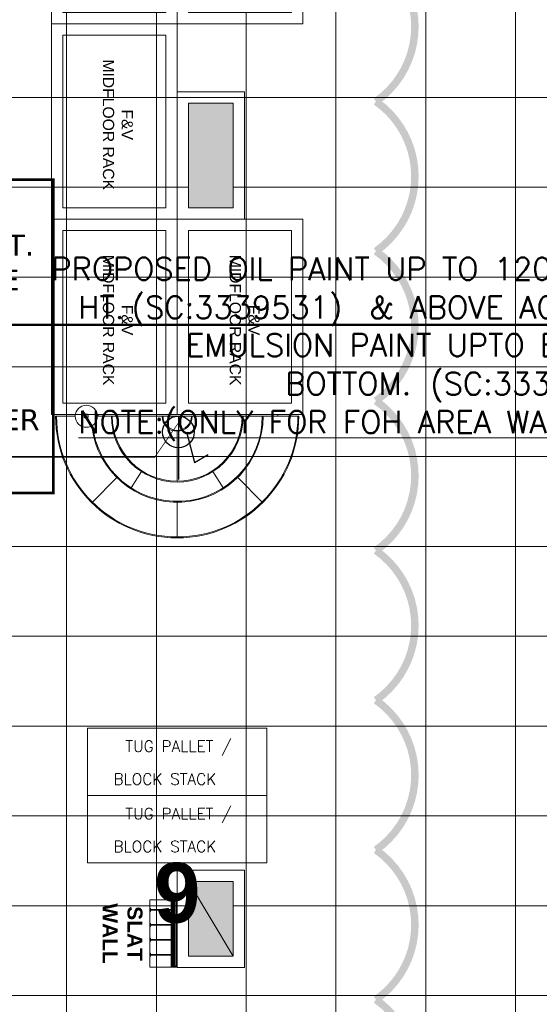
# Model space of a CAD drawing. Header units: millimetres. Extents: x 52937 to 262245, y 6619 to 63681.
# Tile 52 of 56: x 82171 to 85644, y 34645 to 41223. Entities that reach past the tile are written whole.
import ezdxf

# ---------------------------------------------------------------- set-up
doc = ezdxf.new("R2010")
doc.units = ezdxf.units.MM
doc.linetypes.add('CONTINU', pattern=[0])
for name, color, linetype, lineweight in [('AL_F-SLAT-WALL', 8, 'Continuous', 15), ('BAYS-RR', 8, 'Continuous', 0), ('COLUMN', 8, 'Continuous', 0), ('FLOORING-WITH-HATCH', 8, 'Continuous', 20), ('TEXT', 8, 'Continuous', 5)]:
    doc.layers.add(name, color=color, linetype=linetype, lineweight=lineweight)
for name, color, linetype in [('CLOUD-REVISIONS', 8, 'Continuous'), ('COLUMN-CLADDING', 8, 'Continuous'), ('DIMENSIONS', 8, 'Continuous'), ('DIMENSIONS & CATEGORY - BREAKUP', 8, 'Continuous'), ('E-6A-RAW-POINT', 6, 'Continuous'), ('E-P D B -01', 211, 'Continuous'), ('E-U D B-01', 211, 'Continuous')]:
    doc.layers.add(name, color=color, linetype=linetype)
doc.styles.add('ARIAL', font='romans.shx', dxfattribs={"width": 0.8})
doc.styles.add('ISO', font='iso.shx', dxfattribs={"height": 175})
doc.styles.add('no', font='arialbd.ttf', dxfattribs={"height": 400})
doc.styles.add('Scale_50', font='simplex.shx', dxfattribs={"height": 75})
doc.styles.get("Standard").update_dxf_attribs({"font": 'arial.ttf'})

# ---------------------------------------------------------------- blocks, each defined once
blk = doc.blocks.new('MID-FLOOR-RACK-(F & V)')
at = {"layer": 'BAYS-RR'}
for points in [[(98.2, -762.5), (1403, -762.5), (1403, 77.4), (98.2, 77.4)], [(173.2, -687.5), (1328, -687.5), (1328, 2.4), (173.2, 2.4)], [(98.2, -762.5), (1403, -762.5), (1403, -1602.3), (98.2, -1602.3)], [(173.2, -837.5), (1328, -837.5), (1328, -1527.3), (173.2, -1527.3)]]:
    blk.add_lwpolyline(points, close=True, dxfattribs=at)
at = {"layer": 'BAYS-RR', "char_height": 75, "attachment_point": 1}
for insert in [(286.1, -211.4), (286.1, -1058.9)]:
    blk.add_mtext_dynamic_manual_height_columns('\\pxqc;F&V \\PMIDFLOOR RACK', width=973.116, gutter_width=1500, heights=[0], dxfattribs=dict(at, insert=insert))
blk = doc.blocks.new('END CAP')
at = {"layer": 'BAYS-RR'}
for p, q in [((-812.5, 0), (534.4, 0)), ((681.7, 0), (812.5, 0)), ((0, -100.6), (0, -434)), ((-308.1, -478.4), (-238.2, -369.9)), ((308.1, -478.4), (238.2, -369.9)), ((-404.2, -408.9), (-567, -573.6)), ((404.2, -408.9), (571.2, -577.8)), ((0, -569), (0, -806.5))]:
    blk.add_line(p, q, dxfattribs=at)
blk.add_lwpolyline([(-672.1, 0), (528.3, 0), (528.3, 12), (-672.1, 12)], close=True, dxfattribs=at)
for radius in [73.6, 14, 5.08]:
    blk.add_circle((608, 0), radius, dxfattribs=at)
for radius, end in [(812.5, 0), (806.5, 0), (575, 353.61985), (569, 353.91513), (440, 0), (434, 0), (100.6, 0), (94.6, 0)]:
    blk.add_arc((0, 0), radius, 180, end, dxfattribs=at)
blk = doc.blocks.new('TUG-PALLETE - (1200 X 450)')
at = {"layer": 'BAYS-RR'}
blk.add_lwpolyline([(0, 0), (1200, 0), (1200, 450), (0, 450)], close=True, dxfattribs=at)
at = {"layer": 'BAYS-RR', "char_height": 75, "width": 1453.667, "attachment_point": 1, "style": 'Scale_50'}
for s, insert in [('\\pl75,t1125;TUG PALLET /', (178.8, 365.7)), ('\\pt1125;{\\Fsimplex.shx|c1;BLOCK STACK}', (173.8, 146.7))]:
    blk.add_mtext(s, dxfattribs=dict(at, insert=insert))
blk = doc.blocks.new('Slat Wall Fixture')
at = {"layer": 'AL_F-SLAT-WALL'}
for p, q in [((-450, 0), (-450, -0.5)), ((-449.3, 0), (-450, 0)), ((-449.3, 0), (-5.5, 0)), ((-449.3, 0), (-449.3, -1.2)), ((-444.4, 0), (-444.4, -1.2)), ((-442.4, -1.2), (-442.4, 0)), ((-436.4, -1.2), (-436.4, 0)), ((-434.4, -1.2), (-434.4, 0)), ((-427.4, 0), (-427.4, -1.2)), ((-426.7, -1.2), (-426.7, 0)), ((-230.4, 0), (-230.4, -1.2)), ((-224.4, -1.2), (-224.4, 0)), ((-28.1, 0), (-28.1, -1.2)), ((-27.4, -1.2), (-27.4, 0)), ((-20.4, 0), (-20.4, -1.2)), ((-18.4, -1.2), (-18.4, 0)), ((-12.4, -1.2), (-12.4, 0)), ((-10.4, -1.2), (-10.4, 0)), ((-4.8, 0), (-5.5, 0)), ((-5.5, 0), (-5.5, -1.2)), ((-4.8, 0), (-4.8, -0.5)), ((-451.2, -2.4), (-452.4, -2.4)), ((-452.4, -27.2), (-452.4, -2.4)), ((-451.2, -27.2), (-452.4, -27.2)), ((-452.4, -27.2), (-452.4, -27.6)), ((-451.2, -27.6), (-452.4, -27.6)), ((-451.2, -27.6), (-452.4, -27.6)), ((-449.6, -29), (-452.4, -29)), ((-452.4, -29), (-452.4, -41)), ((-2.4, -30), (-452.4, -30)), ((-2.4, -31), (-452.4, -31)), ((-2.4, -39), (-452.4, -39)), ((-2.4, -40), (-452.4, -40)), ((-2.4, -41), (-452.4, -41)), ((-451.2, -2.4), (-451.2, -27.2)), ((-451.2, -27.2), (-451.2, -27.6)), ((-451.1, -27.2), (-451.1, -2.4)), ((-3.7, -2.4), (-451.1, -2.4)), ((-3.7, -2.4), (-451.1, -2.4)), ((-451.1, -27.2), (-449.6, -27.2)), ((-450, -0.5), (-450, -1.2)), ((-450, -1.2), (-449.3, -1.2)), ((-450, -28.8), (-450, -29)), ((-449.6, -28.8), (-450, -28.8)), ((-450, -28.8), (-450, -30)), ((-449.6, -27.6), (-449.6, -27.2)), ((-449.6, -27.6), (-5.2, -27.6)), ((-449.6, -27.6), (-449.6, -29.8)), ((-449.6, -27.6), (-5.2, -27.6)), ((-5.2, -28.8), (-449.6, -28.8)), ((-449.6, -29.8), (-5.2, -29.8)), ((-449.6, -29.8), (-449.6, -30)), ((-449.3, -1.2), (-5.5, -1.2)), ((-445.9, -5.8), (-8.9, -5.8)), ((-445.9, -5.8), (-445.9, -7.8)), ((-445.9, -6.8), (-8.9, -6.8)), ((-445.9, -7.8), (-8.9, -7.8)), ((-445.9, -16.8), (-445.9, -7.8)), ((-8.9, -16.8), (-445.9, -16.8)), ((-445.9, -16.8), (-445.9, -18.8)), ((-8.9, -17.8), (-445.9, -17.8)), ((-8.9, -18.8), (-445.9, -18.8)), ((-445.9, -18.8), (-445.9, -19.8)), ((-8.9, -19.8), (-445.9, -19.8)), ((-445.9, -28.8), (-445.9, -19.8)), ((-427.4, -28.8), (-427.4, -30)), ((-402.7, -19), (-402.7, -21)), ((-402.7, -19), (-367.7, -19)), ((-402.7, -21), (-367.7, -21)), ((-402.7, -23), (-402.7, -21)), ((-402.7, -23), (-367.7, -23)), ((-402.7, -28), (-402.7, -23)), ((-402.7, -28), (-367.7, -28)), ((-402.7, -32), (-402.7, -28)), ((-367.7, -32), (-402.7, -32)), ((-387.7, -35.4), (-387.7, -40.4)), ((-387.7, -40.4), (-387.7, -41)), ((-382.7, -40.4), (-387.7, -40.4)), ((-387.7, -40.4), (-382.7, -40.4)), ((-382.7, -40.4), (-382.7, -35.4)), ((-382.7, -41), (-382.7, -40.4)), ((-367.7, -19), (-367.7, -21)), ((-367.7, -21), (-367.7, -23)), ((-367.7, -28), (-367.7, -23)), ((-367.7, -28), (-367.7, -32)), ((-302.7, -19), (-267.7, -19)), ((-302.7, -19), (-302.7, -21)), ((-302.7, -21), (-267.7, -21)), ((-302.7, -23), (-302.7, -21)), ((-302.7, -23), (-267.7, -23)), ((-302.7, -28), (-302.7, -23)), ((-302.7, -28), (-267.7, -28)), ((-302.7, -32), (-302.7, -28)), ((-267.7, -32), (-302.7, -32)), ((-287.7, -35.4), (-287.7, -40.4)), ((-287.7, -40.4), (-287.7, -41)), ((-282.7, -40.4), (-287.7, -40.4)), ((-287.7, -40.4), (-282.7, -40.4)), ((-282.7, -40.4), (-282.7, -35.4)), ((-282.7, -41), (-282.7, -40.4)), ((-267.7, -19), (-267.7, -21)), ((-267.7, -21), (-267.7, -23)), ((-267.7, -28), (-267.7, -23)), ((-267.7, -28), (-267.7, -32)), ((-202.7, -19), (-202.7, -21)), ((-202.7, -19), (-167.7, -19)), ((-202.7, -21), (-167.7, -21)), ((-202.7, -23), (-202.7, -21)), ((-202.7, -23), (-167.7, -23)), ((-202.7, -28), (-202.7, -23)), ((-202.7, -28), (-167.7, -28)), ((-202.7, -32), (-202.7, -28)), ((-167.7, -32), (-202.7, -32)), ((-187.7, -35.4), (-187.7, -40.4)), ((-187.7, -40.4), (-187.7, -41)), ((-182.7, -40.4), (-187.7, -40.4)), ((-187.7, -40.4), (-182.7, -40.4)), ((-182.7, -40.4), (-182.7, -35.4)), ((-182.7, -41), (-182.7, -40.4)), ((-167.7, -19), (-167.7, -21)), ((-167.7, -21), (-167.7, -23)), ((-167.7, -28), (-167.7, -23)), ((-167.7, -28), (-167.7, -32)), ((-102.7, -19), (-102.7, -21)), ((-102.7, -19), (-67.7, -19)), ((-102.7, -21), (-67.7, -21)), ((-102.7, -23), (-102.7, -21)), ((-102.7, -23), (-67.7, -23)), ((-102.7, -28), (-102.7, -23)), ((-102.7, -28), (-67.7, -28)), ((-102.7, -32), (-102.7, -28)), ((-67.7, -32), (-102.7, -32)), ((-87.7, -35.4), (-87.7, -40.4)), ((-87.7, -40.4), (-87.7, -41)), ((-82.7, -40.4), (-87.7, -40.4)), ((-87.7, -40.4), (-82.7, -40.4)), ((-82.7, -40.4), (-82.7, -35.4)), ((-82.7, -41), (-82.7, -40.4)), ((-67.7, -19), (-67.7, -21)), ((-67.7, -21), (-67.7, -23)), ((-67.7, -28), (-67.7, -23)), ((-67.7, -28), (-67.7, -32)), ((-27.4, -28.8), (-27.4, -30)), ((-8.9, -7.8), (-8.9, -5.8)), ((-8.9, -16.8), (-8.9, -7.8)), ((-8.9, -18.8), (-8.9, -16.8)), ((-8.9, -19.8), (-8.9, -18.8)), ((-8.9, -28.8), (-8.9, -19.8)), ((-5.5, -1.2), (-4.8, -1.2)), ((-5.2, -27.2), (-3.7, -27.2)), ((-5.2, -27.2), (-5.2, -27.6)), ((-5.2, -29.8), (-5.2, -27.6)), ((-4.8, -28.8), (-5.2, -28.8)), ((-2.4, -29), (-5.2, -29)), ((-5.2, -29.8), (-5.2, -30)), ((-4.8, -0.5), (-4.8, -1.2)), ((-4.8, -28.8), (-4.8, -29)), ((-4.8, -28.8), (-4.8, -30)), ((-3.7, -27.2), (-3.7, -2.4)), ((-3.6, -2.4), (-2.4, -2.4)), ((-3.6, -27.2), (-3.6, -2.4)), ((-3.6, -27.2), (-2.4, -27.2)), ((-3.6, -27.6), (-3.6, -27.2)), ((-3.6, -27.6), (-2.4, -27.6)), ((-3.6, -27.6), (-2.4, -27.6)), ((-2.4, -27.2), (-2.4, -2.4)), ((-2.4, -27.6), (-2.4, -27.2)), ((-2.4, -29), (-2.4, -41)), ((-395.2, -181.2), (-395.2, -180.2)), ((-376.2, -179.2), (-394.2, -179.2)), ((-394.2, -179.2), (-394.2, -182.2)), ((-394.2, -182.2), (-376.2, -182.2)), ((-387.7, -151.5), (-382.7, -151.5)), ((-387.7, -179.2), (-387.7, -180.7)), ((-382.7, -180.7), (-387.7, -180.7)), ((-382.7, -180.7), (-382.7, -179.2)), ((-376.2, -182.2), (-376.2, -179.2)), ((-375.2, -180.2), (-375.2, -181.2)), ((-295.2, -181.2), (-295.2, -180.2)), ((-276.2, -179.2), (-294.2, -179.2)), ((-294.2, -179.2), (-294.2, -182.2)), ((-294.2, -182.2), (-276.2, -182.2)), ((-287.7, -151.5), (-282.7, -151.5)), ((-287.7, -179.2), (-287.7, -180.7)), ((-282.7, -180.7), (-287.7, -180.7)), ((-282.7, -180.7), (-282.7, -179.2)), ((-276.2, -182.2), (-276.2, -179.2)), ((-275.2, -180.2), (-275.2, -181.2)), ((-195.2, -181.2), (-195.2, -180.2)), ((-176.2, -179.2), (-194.2, -179.2)), ((-194.2, -179.2), (-194.2, -182.2)), ((-194.2, -182.2), (-176.2, -182.2)), ((-187.7, -151.5), (-182.7, -151.5)), ((-187.7, -179.2), (-187.7, -180.7)), ((-182.7, -180.7), (-187.7, -180.7)), ((-182.7, -180.7), (-182.7, -179.2)), ((-176.2, -182.2), (-176.2, -179.2)), ((-175.2, -180.2), (-175.2, -181.2)), ((-95.2, -181.2), (-95.2, -180.2)), ((-76.2, -179.2), (-94.2, -179.2)), ((-94.2, -179.2), (-94.2, -182.2)), ((-94.2, -182.2), (-76.2, -182.2)), ((-87.7, -151.5), (-82.7, -151.5)), ((-87.7, -179.2), (-87.7, -180.7)), ((-82.7, -180.7), (-87.7, -180.7)), ((-82.7, -180.7), (-82.7, -179.2)), ((-76.2, -182.2), (-76.2, -179.2)), ((-75.2, -180.2), (-75.2, -181.2))]:
    blk.add_line(p, q, dxfattribs=at)
blk.add_lwpolyline([(-452.4, 0), (-2.4, 0), (-2.4, -182.2), (-452.4, -182.2)], close=True, dxfattribs=at)
for points in [[(-387.7, -41), (-387.7, -179.2)], [(-382.7, -179.2), (-382.7, -41)], [(-287.7, -41), (-287.7, -179.2)], [(-282.7, -179.2), (-282.7, -41)], [(-187.7, -41), (-187.7, -179.2)], [(-182.7, -179.2), (-182.7, -41)], [(-87.7, -41), (-87.7, -179.2)], [(-82.7, -179.2), (-82.7, -41)]]:
    blk.add_lwpolyline(points, dxfattribs=at)
at = {"layer": 'AL_F-SLAT-WALL', "flags": 128}
for points in [[(-382.7, -155.7), (-382.9, -156.1), (-383.4, -156.4), (-384.2, -156.7), (-385.2, -156.7), (-386.1, -156.7), (-386.9, -156.4), (-387.5, -156.1), (-387.7, -155.7), (-387.5, -155.3), (-386.9, -154.9), (-386.1, -154.7), (-385.2, -154.6), (-384.2, -154.7), (-383.4, -154.9), (-382.9, -155.3), (-382.7, -155.7)], [(-382.7, -173.7), (-382.9, -174.1), (-383.4, -174.4), (-384.2, -174.7), (-385.2, -174.7), (-386.1, -174.7), (-386.9, -174.4), (-387.5, -174.1), (-387.7, -173.7), (-387.5, -173.3), (-386.9, -172.9), (-386.1, -172.7), (-385.2, -172.6), (-384.2, -172.7), (-383.4, -172.9), (-382.9, -173.3), (-382.7, -173.7)], [(-282.7, -155.7), (-282.9, -156.1), (-283.4, -156.4), (-284.2, -156.7), (-285.2, -156.7), (-286.1, -156.7), (-286.9, -156.4), (-287.5, -156.1), (-287.7, -155.7), (-287.5, -155.3), (-286.9, -154.9), (-286.1, -154.7), (-285.2, -154.6), (-284.2, -154.7), (-283.4, -154.9), (-282.9, -155.3), (-282.7, -155.7)], [(-282.7, -173.7), (-282.9, -174.1), (-283.4, -174.4), (-284.2, -174.7), (-285.2, -174.7), (-286.1, -174.7), (-286.9, -174.4), (-287.5, -174.1), (-287.7, -173.7), (-287.5, -173.3), (-286.9, -172.9), (-286.1, -172.7), (-285.2, -172.6), (-284.2, -172.7), (-283.4, -172.9), (-282.9, -173.3), (-282.7, -173.7)], [(-182.7, -155.7), (-182.9, -156.1), (-183.4, -156.4), (-184.2, -156.7), (-185.2, -156.7), (-186.1, -156.7), (-186.9, -156.4), (-187.5, -156.1), (-187.7, -155.7), (-187.5, -155.3), (-186.9, -154.9), (-186.1, -154.7), (-185.2, -154.6), (-184.2, -154.7), (-183.4, -154.9), (-182.9, -155.3), (-182.7, -155.7)], [(-182.7, -173.7), (-182.9, -174.1), (-183.4, -174.4), (-184.2, -174.7), (-185.2, -174.7), (-186.1, -174.7), (-186.9, -174.4), (-187.5, -174.1), (-187.7, -173.7), (-187.5, -173.3), (-186.9, -172.9), (-186.1, -172.7), (-185.2, -172.6), (-184.2, -172.7), (-183.4, -172.9), (-182.9, -173.3), (-182.7, -173.7)], [(-82.7, -155.7), (-82.9, -156.1), (-83.4, -156.4), (-84.2, -156.7), (-85.2, -156.7), (-86.1, -156.7), (-86.9, -156.4), (-87.5, -156.1), (-87.7, -155.7), (-87.5, -155.3), (-86.9, -154.9), (-86.1, -154.7), (-85.2, -154.6), (-84.2, -154.7), (-83.4, -154.9), (-82.9, -155.3), (-82.7, -155.7)], [(-82.7, -173.7), (-82.9, -174.1), (-83.4, -174.4), (-84.2, -174.7), (-85.2, -174.7), (-86.1, -174.7), (-86.9, -174.4), (-87.5, -174.1), (-87.7, -173.7), (-87.5, -173.3), (-86.9, -172.9), (-86.1, -172.7), (-85.2, -172.6), (-84.2, -172.7), (-83.4, -172.9), (-82.9, -173.3), (-82.7, -173.7)]]:
    blk.add_lwpolyline(points, dxfattribs=at)
at = {"layer": 'AL_F-SLAT-WALL'}
for centre in [(-385.2, -35.4), (-285.2, -35.4), (-185.2, -35.4), (-85.2, -35.4)]:
    blk.add_circle(centre, 2.5, dxfattribs=at)
for centre, radius, start, end in [((-450, -27.6), 2.4, 180, 215.68533), ((-450, -27.6), 2.4, 215.68533, 270), ((-450, -27.6), 1.2, 180, 270), ((-4.8, -27.6), 1.2, 270, 0), ((-4.8, -27.6), 2.4, 270, 324.31467), ((-4.8, -27.6), 2.4, 324.31467, 0), ((-394.2, -180.2), 1, 90, 180), ((-394.2, -181.2), 1, 180, 270), ((-376.2, -180.2), 1, 0, 90), ((-376.2, -181.2), 1, 270, 0), ((-294.2, -180.2), 1, 90, 180), ((-294.2, -181.2), 1, 180, 270), ((-276.2, -180.2), 1, 0, 90), ((-276.2, -181.2), 1, 270, 0), ((-194.2, -180.2), 1, 90, 180), ((-194.2, -181.2), 1, 180, 270), ((-176.2, -180.2), 1, 0, 90), ((-176.2, -181.2), 1, 270, 0), ((-94.2, -180.2), 1, 90, 180), ((-94.2, -181.2), 1, 180, 270), ((-76.2, -180.2), 1, 0, 90), ((-76.2, -181.2), 1, 270, 0)]:
    blk.add_arc(centre, radius, start, end, dxfattribs=at)
for points, knots in [([(-450, 0), (-450.3, 0), (-450.9, -0.1), (-451.7, -0.6), (-452.2, -1.3), (-452.4, -2), (-452.4, -2.3), (-452.4, -2.4)], [0, 0, 0, 0, 0.238914, 0.477952, 0.716985, 0.956022, 1, 1, 1, 1]), ([(-451.1, -2.4), (-451, -2.1), (-450.7, -1.5), (-450.3, -0.7), (-449.8, -0.2), (-449.5, 0), (-449.3, 0), (-449.3, 0)], [0, 0, 0, 0, 0.238916, 0.477952, 0.716987, 0.956025, 1, 1, 1, 1]), ([(-5.5, 0), (-5.4, 0), (-5.1, -0.1), (-4.6, -0.6), (-4.2, -1.3), (-3.9, -2), (-3.7, -2.3), (-3.7, -2.4)], [0, 0, 0, 0, 0.238915, 0.477953, 0.716986, 0.95602, 1, 1, 1, 1]), ([(-2.4, -2.4), (-2.4, -2.1), (-2.5, -1.5), (-3, -0.7), (-3.7, -0.2), (-4.4, 0), (-4.7, 0), (-4.8, 0)], [0, 0, 0, 0, 0.238916, 0.47795, 0.716984, 0.956018, 1, 1, 1, 1]), ([(-450.6, -1.4), (-450.7, -1.5), (-451, -1.7), (-451.2, -2.1), (-451.2, -2.3), (-451.2, -2.4)], [0, 0, 0, 0, 0.386073, 0.848521, 1, 1, 1, 1]), ([(-451.1, -2.4), (-450.9, -2.2), (-450.6, -1.8), (-450, -1.4), (-449.6, -1.2), (-449.4, -1.2), (-449.3, -1.2)], [0, 0, 0, 0, 0.30025, 0.600888, 0.901524, 1, 1, 1, 1]), ([(-450, -1.2), (-450.2, -1.2), (-450.4, -1.2), (-450.6, -1.4), (-450.6, -1.4)], [0, 0, 0, 0, 0.858085, 1, 1, 1, 1]), ([(-5.5, -1.2), (-5.3, -1.2), (-5, -1.3), (-4.4, -1.7), (-4, -2.1), (-3.7, -2.3), (-3.7, -2.4)], [0, 0, 0, 0, 0.300251, 0.600892, 0.901524, 1, 1, 1, 1]), ([(-4.2, -1.4), (-4.3, -1.3), (-4.5, -1.2), (-4.7, -1.2), (-4.8, -1.2)], [0, 0, 0, 0, 0.717441, 1, 1, 1, 1]), ([(-3.6, -2.4), (-3.6, -2.2), (-3.7, -1.8), (-3.9, -1.5), (-4.2, -1.4), (-4.2, -1.4)], [0, 0, 0, 0, 0.460871, 0.922335, 1, 1, 1, 1])]:
    blk.add_open_spline(points, degree=3, knots=knots, dxfattribs=at)
at = {"layer": 'AL_F-SLAT-WALL', "insert": (-227.4, -232.2), "char_height": 100, "attachment_point": 2, "style": 'ISO'}
blk.add_mtext_dynamic_manual_height_columns('\\pxqc;{\\fArial Baltic|b1|i0|c0|p34;SLAT\\PWALL}', width=492.062, gutter_width=150, heights=[0], dxfattribs=at)
blk = doc.blocks.new('6A-RAW-POINT')
at = {"layer": 'E-6A-RAW-POINT', "flags": 128}
for points in [[(0, 0), (0, 4)], [(0.5, 1), (1.018, 2.932), (1.884, 2.432)]]:
    blk.add_lwpolyline(points, dxfattribs=at)
blk.add_lwpolyline([(-1, 1, 1), (1, 1, 1)], format="xyb", close=True, dxfattribs=at)

msp = doc.modelspace()

# ---------------------------------------------------------------- hatches: boundary and pattern name
at = {"layer": 'COLUMN'}
for points in [[(83598.7, 40665.4), (83298.7, 40665.4), (83298.7, 39965.4), (83598.7, 39965.4)], [(83298.7, 35465.4), (83598.7, 35465.4), (83598.7, 34965.4), (83298.7, 34965.4)]]:
    msp.add_hatch(color=256, dxfattribs=at).paths.add_polyline_path(points)
at = {"layer": 'FLOORING-WITH-HATCH', "linetype": 'CONTINU'}
h = msp.add_hatch(dxfattribs=at)
h.set_pattern_fill('_USER', color=8, scale=600, style=0, double=1, pattern_type=0)
h.set_pattern_definition([(0, (69884.6, 45503.13), (0, 600), []), (90, (69884.6, 45503.13), (-600, 4e-14), [])])
h.paths.add_polyline_path([(87198.6, 29439.8), (86998.8, 29439.8), (86998.8, 17940.4), (82273.8, 17940.4), (82273.6, 29739.8), (82843.6, 29739.8), (82843.6, 31169.8), (85103.6, 31169.8), (85103.6, 29739.8), (87198.6, 29739.8)], flags=16)
h.paths.add_polyline_path([(71848.6, 44614.6), (72148.6, 44614.6), (72148.6, 43914.6), (71848.6, 43914.6)], flags=16)
h.paths.add_polyline_path([(77548.7, 44615.1), (77848.7, 44615.1), (77848.7, 43915.1), (77548.7, 43915.1)], flags=16)
h.paths.add_polyline_path([(83298.7, 44614.6), (83598.7, 44614.6), (83598.7, 43914.6), (83298.7, 43914.6)], flags=16)
h.paths.add_polyline_path([(83298.7, 40665.4), (83598.7, 40665.4), (83598.7, 39965.4), (83298.7, 39965.4)], flags=16)
h.paths.add_polyline_path([(77548.7, 40665.4), (77848.7, 40665.4), (77848.7, 39965.4), (77548.7, 39965.4)], flags=16)
h.paths.add_polyline_path([(71848.6, 40664.8), (72148.6, 40664.8), (72148.6, 39949.8), (71848.6, 39949.8)], flags=16)
h.paths.add_polyline_path([(77848.7, 35465.4), (77848.7, 34765.4), (77548.7, 34765.4), (77548.7, 35465.4)], flags=16)
h.paths.add_polyline_path([(83298.7, 35465.4), (83598.7, 35465.4), (83598.7, 34965.4), (83298.7, 34965.4)], flags=16)
h.paths.add_polyline_path([(77898.6, 29739.8), (77898.6, 29439.8), (77298.6, 29439.8), (77298.6, 29739.8)], flags=16)
h.paths.add_polyline_path([(72148.6, 29439.8), (71848.6, 29439.8), (71848.6, 30039.8), (72148.6, 30039.8)], flags=17)
h.paths.add_polyline_path([(68798.7, 30139.8), (69098.7, 30139.8), (69098.7, 29439.8), (68798.7, 29439.8)], flags=16)
h.paths.add_polyline_path([(86998.6, 12490.4), (86998.6, 12190.4), (86258.6, 12190.4), (86258.6, 12490.4)], flags=16)
h.paths.add_polyline_path([(71848.6, 37485.9), (71848.6, 38385.9), (73348.6, 38385.9), (73348.6, 37485.9)], flags=16)
h.paths.add_polyline_path([(70878.6, 40179.8), (71848.6, 40179.8), (71848.6, 40664.8), (72148.6, 40664.8), (72148.6, 39949.8), (70878.6, 39954.7), (68248.8, 39964.8), (68248.4, 35415.8), (71548.6, 35416), (72448.6, 35360.9), (72148.6, 35360.9), (72148.6, 34865.4), (71848.6, 34865.4), (71848.6, 35214.8), (65167.2, 35214.8), (67766.7, 29589.6), (74943.8, 29589.6), (74943.8, 26014.8), (76373.6, 26014.8), (76373.6, 26164.8), (76877.5, 26164.8), (76873.6, 23664.8), (76823.6, 23664.8), (76823.6, 20520.3), (76873.6, 20520.3), (76873.6, 19920.3), (76823.6, 19920.3), (76823.6, 16651.8), (78576, 15414), (78635.5, 15498), (79043.6, 15209.1), (78986.7, 15128.8), (82255.2, 12815.3), (82314.1, 12898.4), (82640.6, 12667.3), (82582, 12584.5), (86437.3, 9861.3), (86493.1, 9940.1), (86819.5, 9709), (86766.6, 9634.1), (90398.8, 7063.1), (90422.8, 7097.1), (90708.6, 6895.2), (90708.6, 12429.7), (92958.6, 12429.7), (93254.1, 33285.6), (86771.8, 33285.2), (86771.8, 45844.8), (69885.3, 45503.5), (69885.8, 42889.8), (70878.6, 42889.8)])

# ---------------------------------------------------------------- linework, layer by layer
at = {"layer": 'BAYS-RR'}
for points in [[(83223.7, 41195.2), (83223.7, 39890.4), (82383.9, 39890.4), (82383.9, 41195.2)], [(83148.7, 41120.2), (83148.7, 39965.4), (82458.9, 39965.4), (82458.9, 41120.2)]]:
    msp.add_lwpolyline(points, close=True, dxfattribs=at)
at = {"layer": 'CLOUD-REVISIONS', "const_width": 50}
msp.add_lwpolyline([(73333.7, 45029.6, -0.520567), (74333.7, 45031.4, -0.520567), (75333.7, 45033.3, -0.520567), (76333.7, 45035.1, -0.520567), (77333.7, 45037, -0.520567), (78333.7, 45038.8, -0.520567), (79333.7, 45040.7, -0.520567), (80333.7, 45042.5, -0.520567), (81333.7, 45044.4, -0.520567), (82333.7, 45046.2, -0.520567), (83333.7, 45048, -0.877112), (83927.2, 45049.9, -0.520567), (84552.2, 44676.1, -0.520567), (84552.2, 43676.1, -0.520567), (84552.2, 42676.1, -0.520567), (84552.2, 41676.1, -0.520567), (84552.2, 40676.1, -0.520567), (84552.2, 39676.1, -0.520567), (84552.2, 38676.1, -0.520567), (84552.2, 37676.1, -0.520567), (84552.2, 36676.1, -0.520567), (84552.2, 35676.1, -0.520567), (84552.2, 34676.1, -0.520567), (84552.2, 33676.1, -0.881644)], format="xyb", dxfattribs=at)
at = {"layer": 'COLUMN'}
msp.add_line((83298.7, 35465.4), (83598.7, 34965.4), dxfattribs=at)
for points in [[(83673.7, 40740.4), (83223.7, 40740.4), (83223.7, 39890.4), (83673.7, 39890.4)], [(83673.7, 40740.4), (83223.7, 40740.4), (83223.7, 39890.4), (83673.7, 39890.4)], [(83298.7, 39965.4), (83598.7, 39965.4), (83598.7, 40665.4), (83298.7, 40665.4)], [(83598.7, 40665.4), (83298.7, 40665.4), (83298.7, 39965.4), (83598.7, 39965.4)], [(83598.7, 40665.4), (83298.7, 40665.4), (83298.7, 39965.4), (83598.7, 39965.4)], [(83673.7, 35540.4), (83223.7, 35540.4), (83223.7, 34890.4), (83673.7, 34890.4)], [(83673.7, 35540.4), (83223.7, 35540.4), (83223.7, 34890.4), (83673.7, 34890.4)], [(83298.7, 35465.4), (83598.7, 35465.4), (83598.7, 34965.4), (83298.7, 34965.4)], [(83598.7, 35465.4), (83298.7, 35465.4), (83298.7, 34965.4), (83598.7, 34965.4)], [(83598.7, 35465.4), (83298.7, 35465.4), (83298.7, 34965.4), (83598.7, 34965.4)]]:
    msp.add_lwpolyline(points, close=True, dxfattribs=at)
at = {"layer": 'COLUMN-CLADDING', "const_width": 17.5}
msp.add_lwpolyline([(78884.7, 40153.4), (82396.7, 40153.4), (82396.7, 38060.5), (78884.7, 38060.5)], close=True, dxfattribs=at)
at = {"layer": 'E-P D B -01', "color": 1, "linetype": 'ByBlock', "const_width": 5, "elevation": 0}
msp.add_lwpolyline([(83232.1, 38529.1), (83070.8, 38296), (80220.3, 38296), (80043.7, 38409.2), (80043.7, 38846.6)], dxfattribs=at)
at = {"layer": 'E-U D B-01', "color": 3, "const_width": 15}
msp.add_lwpolyline([(71725.9, 26767.4), (71725.9, 26915.3), (71485.9, 27141), (71747, 27141), (71747, 37831.8), (66136.3, 37831.8), (65802.1, 38144), (66128.5, 38144), (66128.5, 42492.8), (66270.9, 42776), (73444, 42776), (73708, 43092.3), (73708, 42786.4), (81637.4, 42786.4), (81637.4, 36159.1), (81772.3, 35670.7), (81772.3, 39183.5), (88064.1, 39183.5), (88463.6, 39502.4)], dxfattribs=at)

# ---------------------------------------------------------------- block references
at = {"layer": 'AL_F-SLAT-WALL', "rotation": 270}
for p in [(83986.2, 42598.1), (83986.2, 39988.5)]:
    msp.add_blockref('MID-FLOOR-RACK-(F & V)', p, dxfattribs=at)
at = {"layer": 'BAYS-RR', "xscale": -1}
msp.add_blockref('END CAP', (83223.7, 38573.6), dxfattribs=at)
at = {"layer": 'BAYS-RR'}
for p in [(79444, 36040.4), (82623.7, 36040.4), (79444, 35590.4), (82623.7, 35590.4), (79444, 35140.4), (79444, 34690.4)]:
    msp.add_blockref('TUG-PALLETE - (1200 X 450)', p, dxfattribs=at)
at = {"layer": 'DIMENSIONS', "rotation": 270}
msp.add_blockref('Slat Wall Fixture', (83223.7, 34890.4), dxfattribs=at)
at = {"layer": 'E-6A-RAW-POINT', "extrusion": (8.34415e-08, 1.6836e-08, 1), "xscale": -105.9440865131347, "yscale": 105.9440865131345, "zscale": 105.9440865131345, "rotation": 179.9999972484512}
msp.add_blockref('6A-RAW-POINT', (83232.1, 38574.6, 0), dxfattribs=at)

# ---------------------------------------------------------------- texts
at = {"layer": 'BAYS-RR', "insert": (82927.3, 41007.3), "char_height": 75, "attachment_point": 1, "rotation": 270}
msp.add_mtext_dynamic_manual_height_columns('\\pxqc;F&V \\PMIDFLOOR RACK', width=973.116, gutter_width=1500, heights=[0], dxfattribs=at)
at = {"layer": 'DIMENSIONS & CATEGORY - BREAKUP', "insert": (83223.7, 35590.4), "char_height": 400, "attachment_point": 2, "style": 'no'}
msp.add_mtext_dynamic_manual_height_columns('9', width=36.261, gutter_width=750, heights=[0], dxfattribs=at)
at = {"layer": 'TEXT', "style": 'ARIAL'}
for s, p in [('PROPOSED OIL PAINT UP TO 1200 MM', (82383.4, 39483.2)), ('HT.', (82562.6, 39226.5)), ('(SC:3339531)', (82919.8, 39226.5)), (' & ABOVE ACRYLIC', (84404.1, 39226.5)), ('EMULSION PAINT UPTO BEAM', (83283.4, 38973.3)), ('(SC:3339548)', (84915, 38716.6)), ('BOTTOM.', (83945.6, 38716.6)), ('%%UNOTE:(ONLY FOR FOH AREA WALLS)', (82563.2, 38459.8))]:
    msp.add_text(s, height=150, rotation=360, dxfattribs=at).set_placement(p)
at = {"layer": 'TEXT', "insert": (78930.5, 40020.4), "char_height": 140, "width": 3416.873, "attachment_point": 1, "style": 'ARIAL'}
msp.add_mtext('\\pxqc;{\\fVerdana|b0|i0|c0|p34;\\W1;\\C8;(COLUMN CLADDING \\PTO BE DONE UP TO 3300 MM) HT.\\P& CORNER GUARD TO BE DONE \\PUP TO 1200 MM HT.\\P(IN RRL SCOPE)\\PSKIRTING NOT REQUIRED FOR FREE STANDING COLUMNS AS PER THE NEW STANDARD.}', dxfattribs=at)

doc.saveas('drawing.dxf')
